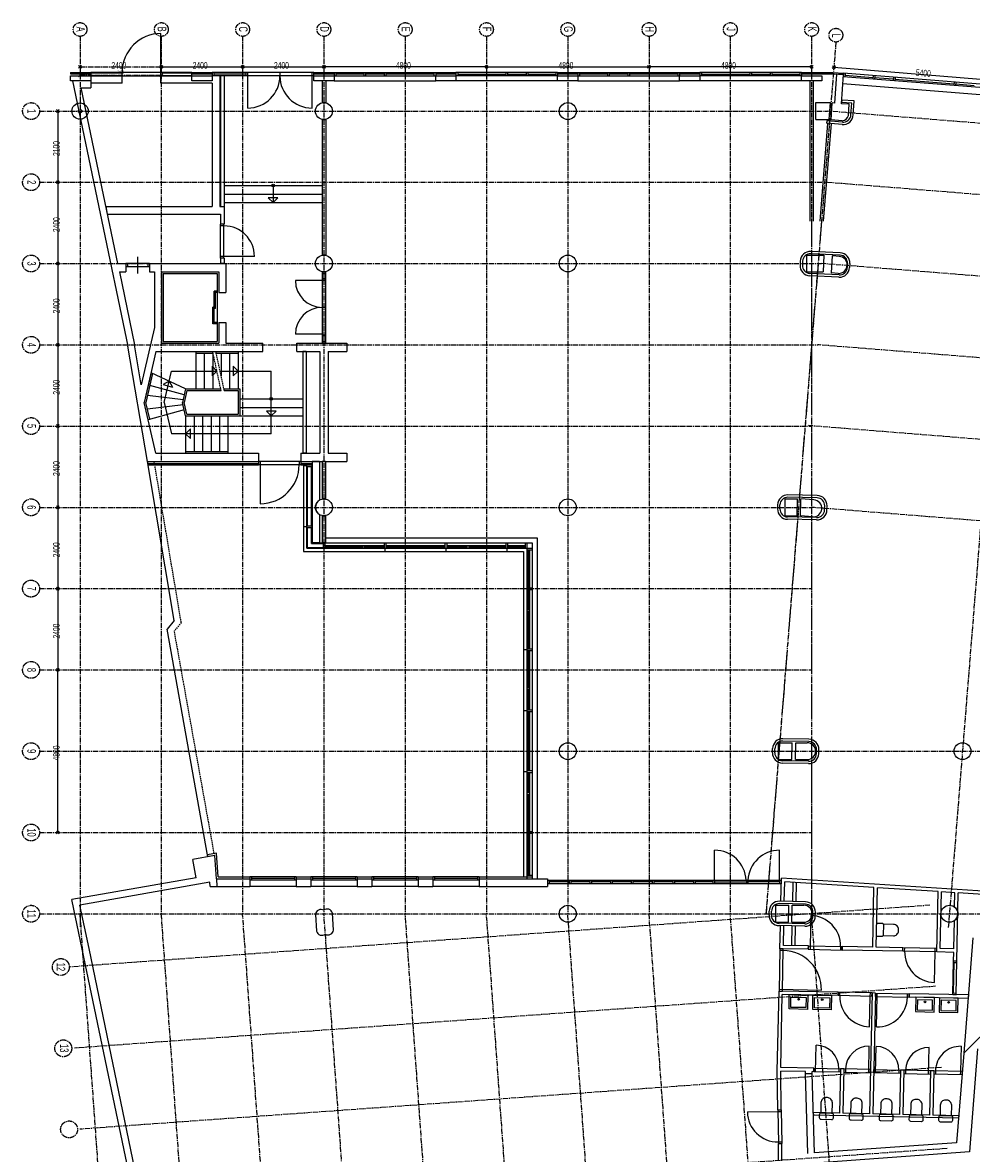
# Model space of a CAD drawing. Header units: millimetres. Extents: x -1696 to 67346, y -51443 to 2612.
# Tile 2 of 4: x -1696 to 26318, y -30776 to 2612. Entities that reach past the tile are written whole.
import ezdxf
from ezdxf.enums import TextEntityAlignment as Align

# ---------------------------------------------------------------- set-up
doc = ezdxf.new("R2010")
doc.units = ezdxf.units.MM
doc.header["$LTSCALE"] = 200
doc.header["$MEASUREMENT"] = 0
for name, pattern in [('CENTER2', [1.125, 0.75, -0.125, 0.125, -0.125]), ('VECTORWORKS_DASH_08', [6.35, 3.175, -1.058075, 0.352692, -0.705771, 0.352692, -0.705771]), ('VECTORWORKS_DASH_13', [0.308896, 0.205801, -0.103094])]:
    doc.linetypes.add(name, pattern=pattern)
doc.layers.get('0').update_dxf_attribs({"linetype": 'CONTINUOUS'})
doc.layers.get('Defpoints').update_dxf_attribs({"linetype": 'CONTINUOUS'})
doc.layers.add('bouwkundig', color=8, linetype='CONTINUOUS')
doc.layers.add('stramien', color=1, linetype='CENTER2')
doc.styles.get("Standard").update_dxf_attribs({"font": 'txt', "width": 0.6})
doc.dimstyles.new('3ING DIM', dxfattribs={"dimscale": 50, "dimtxt": 1.8, "dimasz": 1.8, "dimexe": 0.18, "dimexo": 0.0625, "dimgap": 0.9, "dimtad": 1, "dimdec": 0, "dimzin": 0, "dimdsep": 46, "dimtxsty": 'Standard', "dimblk": 'OBLIQUE', "dimcen": 0.09, "dimclrd": 1, "dimclre": 1, "dimclrt": 1, "dimadec": 1, "dimazin": 0, "dimtfac": 1, "dimtdec": 0, "dimtofl": 0, "dimtmove": 0, "dimatfit": 3, "dimfxl": 1, "dimtolj": 1, "dimtzin": 0, "dimarcsym": 0})

# ---------------------------------------------------------------- blocks, each defined once
blk = doc.blocks.new('_Oblique')
at = {"color": 0, "linetype": 'ByBlock', "lineweight": -2}
blk.add_line((-0.5, -0.5), (0.5, 0.5), dxfattribs=at)
blk = doc.blocks.new('*D4')
at = {"layer": 'Defpoints', "color": 0, "transparency": 16777216}
for p in [(0, 1057), (2400, 1057), (2400, 1057)]:
    blk.add_point(p, dxfattribs=at)
at = {"layer": 'stramien', "color": 1, "lineweight": -2, "transparency": 16777216}
for p, q in [((0, 1060), (0, 1066)), ((0, 1057), (2400, 1057)), ((2400, 1060), (2400, 1066))]:
    blk.add_line(p, q, dxfattribs=at)
at = {"layer": 'stramien', "color": 1, "lineweight": -2, "transparency": 16777216, "xscale": 90, "yscale": 90, "zscale": 90, "rotation": 180}
blk.add_blockref('_Oblique', (0, 1057), dxfattribs=at)
at = {"layer": 'stramien', "color": 1, "lineweight": -2, "transparency": 16777216, "xscale": 90, "yscale": 90, "zscale": 90}
blk.add_blockref('_Oblique', (2400, 1057), dxfattribs=at)
at = {"layer": 'stramien', "color": 1, "transparency": 16777216, "insert": (1200, 1148), "char_height": 90, "attachment_point": 5}
blk.add_mtext('\\A1;2400', dxfattribs=at)
blk = doc.blocks.new('A$C08F26B49')
at = {"layer": 'stramien'}
for p, q in [((1695.9, 53649.2), (1695.9, 27352.4)), ((4095.9, 53649.2), (4095.9, 27742.8)), ((6495.9, 53649.2), (6495.9, 27742.8)), ((8895.9, 53649.2), (8895.9, 27742.8)), ((11295.9, 53649.2), (11295.9, 27742.8)), ((13695.9, 53649.2), (13695.9, 27742.8)), ((16095.9, 53649.2), (16095.9, 27742.8)), ((18495.9, 53649.2), (18495.9, 27742.8)), ((20895.9, 53649.2), (20895.9, 27742.8)), ((24013, 53480.9), (21947.9, 27742.8)), ((23295.9, 53649.2), (23295.9, 27742.8)), ((1738.3, 52791.6), (1653.4, 52706.8)), ((1738.3, 52706.8), (1653.4, 52791.6)), ((4053.4, 52706.8), (4138.3, 52791.6)), ((4053.4, 52791.6), (4138.3, 52706.8)), ((4138.3, 52791.6), (4053.4, 52706.8)), ((4138.3, 52706.8), (4053.4, 52791.6)), ((6453.4, 52706.8), (6538.3, 52791.6)), ((6453.4, 52791.6), (6538.3, 52706.8)), ((6538.3, 52791.6), (6453.4, 52706.8)), ((6538.3, 52706.8), (6453.4, 52791.6)), ((8853.4, 52706.8), (8938.3, 52791.6)), ((8853.4, 52791.6), (8938.3, 52706.8)), ((8938.3, 52791.6), (8853.4, 52706.8)), ((8938.3, 52706.8), (8853.4, 52791.6)), ((13653.4, 52706.8), (13738.3, 52791.6)), ((13653.4, 52791.6), (13738.3, 52706.8)), ((13738.3, 52791.6), (13653.4, 52706.8)), ((13738.3, 52706.8), (13653.4, 52791.6)), ((18453.4, 52706.8), (18538.3, 52791.6)), ((18453.4, 52791.6), (18538.3, 52706.8)), ((18538.3, 52791.6), (18453.4, 52706.8)), ((18538.3, 52706.8), (18453.4, 52791.6)), ((23253.4, 52706.8), (23338.3, 52791.6)), ((23253.4, 52791.6), (23338.3, 52706.8)), ((23999.1, 52773.6), (23907.2, 52696.5)), ((23991.7, 52689.1), (23914.6, 52781)), ((29395.7, 53049), (27330.6, 27311)), ((1695.9, 52749.2), (4095.9, 52749.2)), ((498.3, 51442.8), (23764.5, 51442.8)), ((1080.7, 51400.4), (995.9, 51485.3)), ((995.9, 51400.4), (1080.7, 51485.3)), ((68712.3, 47836.4), (23764.5, 51442.8)), ((498.3, 49342.8), (23680.4, 49342.8)), ((995.9, 49385.3), (1080.7, 49300.4)), ((1080.7, 49385.3), (995.9, 49300.4)), ((1080.7, 49300.4), (995.9, 49385.3)), ((995.9, 49300.4), (1080.7, 49385.3)), ((68544.4, 45743.1), (23680.4, 49342.8)), ((498.3, 46942.8), (23584.3, 46942.8)), ((995.9, 46985.3), (1080.7, 46900.4)), ((1080.7, 46985.3), (995.9, 46900.4)), ((1080.7, 46900.4), (995.9, 46985.3)), ((995.9, 46900.4), (1080.7, 46985.3)), ((68352.4, 43350.8), (23584.2, 46942.8)), ((498.3, 44542.8), (23476.7, 44542.8)), ((995.9, 44585.3), (1080.7, 44500.4)), ((1080.7, 44585.3), (995.9, 44500.4)), ((1080.7, 44500.4), (995.9, 44585.3)), ((995.9, 44500.4), (1080.7, 44585.3)), ((68160.4, 40957.6), (23476.7, 44542.8)), ((498.3, 42142.8), (23295.9, 42142.8)), ((995.9, 42185.3), (1080.7, 42100.4)), ((1080.7, 42185.3), (995.9, 42100.4)), ((1080.7, 42100.4), (995.9, 42185.3)), ((995.9, 42100.4), (1080.7, 42185.3)), ((67968.4, 38564.4), (23200.2, 42156.4)), ((498.3, 39742.8), (23295.9, 39742.8)), ((995.9, 39785.3), (1080.7, 39700.4)), ((1080.7, 39785.3), (995.9, 39700.4)), ((1080.7, 39700.4), (995.9, 39785.3)), ((995.9, 39700.4), (1080.7, 39785.3)), ((67776.6, 36173.9), (23295.9, 39742.8)), ((498.3, 37342.8), (23295.9, 37342.8)), ((995.9, 37385.3), (1080.7, 37300.4)), ((1080.7, 37385.3), (995.9, 37300.4)), ((1080.7, 37300.4), (995.9, 37385.3)), ((995.9, 37300.4), (1080.7, 37385.3)), ((498.3, 34942.8), (23295.9, 34942.8)), ((995.9, 34985.3), (1080.7, 34900.4)), ((1080.7, 34985.3), (995.9, 34900.4)), ((1080.7, 34900.4), (995.9, 34985.3)), ((995.9, 34900.4), (1080.7, 34985.3)), ((498.3, 32542.8), (68765.7, 32542.8)), ((498.3, 30142.8), (23295.9, 30142.8)), ((995.9, 30185.3), (1080.7, 30100.4)), ((1080.7, 30185.3), (995.9, 30100.4)), ((498.3, 27742.8), (68380.5, 27742.8)), ((26786.9, 27993.4), (1377.8, 26170)), ((3657.9, 401.2), (1695.9, 27742.8)), ((6006.9, 1111.1), (4095.9, 27742.8)), ((8356, 1821.1), (6495.9, 27742.8)), ((10705, 2531.1), (8895.9, 27742.8)), ((13054.1, 3241), (11295.9, 27742.8)), ((15403.2, 3951), (13695.9, 27742.8)), ((17752.2, 4660.9), (16095.9, 27742.8)), ((20101.3, 5370.9), (18495.9, 27742.8)), ((22462, 5917.7), (20895.9, 27742.8)), ((24792.2, 6890.4), (23295.9, 27742.8)), ((26958.7, 25599.5), (1535.3, 23775.1)), ((27130.4, 23205.7), (1692.8, 21380.3)), ((27302.2, 20811.8), (1850.3, 18985.4))]:
    blk.add_line(p, q, dxfattribs=at)
at = {"layer": 'stramien', "linetype": 'Continuous'}
for p, q in [((4095.9, 52749.2), (6495.9, 52749.2)), ((6495.9, 52749.2), (8895.9, 52749.2)), ((13695.9, 52749.2), (8895.9, 52749.2)), ((13695.9, 52749.2), (18495.9, 52749.2)), ((23295.9, 52749.2), (18495.9, 52749.2)), ((23953.2, 52735.1), (29335.9, 52303.2)), ((1038.3, 51442.8), (1038.3, 49342.8)), ((1038.3, 49342.8), (1038.3, 46942.8)), ((1038.3, 46942.8), (1038.3, 44542.8)), ((1038.3, 44542.8), (1038.3, 42142.8)), ((1038.3, 42142.8), (1038.3, 39742.8)), ((1038.3, 39742.8), (1038.3, 37342.8)), ((1038.3, 37342.8), (1038.3, 34942.8)), ((1038.3, 30142.9), (1038.3, 34942.8))]:
    blk.add_line(p, q, dxfattribs=at)
at = {"layer": 'stramien'}
for centre, radius in [((1695.9, 53852.2), 203), ((4095.9, 53852.2), 203), ((6495.9, 53852.2), 203), ((8895.9, 53852.2), 203), ((11295.9, 53852.2), 203), ((13695.9, 53852.2), 203), ((16095.9, 53852.2), 203), ((18495.9, 53852.2), 203), ((20895.9, 53852.2), 203), ((23295.9, 53852.2), 203), ((24013, 53684), 203), ((249.1, 51442.8), 249.1), ((1695.9, 51442.8), 50), ((249.1, 49342.8), 249.1), ((249.1, 46942.8), 249.1), ((249.1, 44542.8), 249.1), ((249.1, 42142.8), 249.1), ((249.1, 39742.8), 249.1), ((249.1, 37342.8), 249.1), ((249.1, 34942.8), 249.1), ((249.1, 32542.8), 249.1), ((249.1, 30142.1), 249.1), ((249.1, 27742.8), 249.1), ((1128.6, 26170), 249.1), ((1200.4, 23769), 249.1), ((1372.2, 21375.2), 249.1)]:
    blk.add_circle(centre, radius, dxfattribs=at)
at = {"layer": 'stramien', "width": 0.6}
for s, p in [('A', (1588.6, 53862.1)), ('B', (3988.6, 53862.1)), ('C', (6388.6, 53862.1)), ('D', (8788.6, 53862.1)), ('E', (11188.6, 53862.1)), ('F', (13588.6, 53862.1)), ('G', (15988.6, 53862.1)), ('H', (18388.6, 53862.1)), ('J', (20788.6, 53862.1)), ('K', (23193.9, 53863.5)), ('L', (23901.8, 53670.2)), ('1', (138.5, 51442.1)), ('2', (138.5, 49342.1)), ('3', (138.5, 46942.1)), ('4', (138.5, 44542.1)), ('5', (138.5, 42142.1)), ('6', (138.5, 39742.1)), ('7', (138.5, 37342.1)), ('8', (138.5, 34942.1)), ('9', (138.5, 32542.1)), ('10', (138.5, 30142.1)), ('11', (138.5, 27742.1)), ('12', (1003.1, 26172.4)), ('13', (1103.2, 23773.3))]:
    blk.add_text(s, height=254, rotation=270, dxfattribs=at).set_placement(p, align=Align.CENTER)
for s, p in [('2400', (2621.8, 52891.2)), ('2400', (5021.8, 52891.2)), ('2400', (7421.8, 52891.2)), ('4800', (11021.8, 52891.2)), ('4800', (15821.8, 52891.2)), ('4800', (20621.8, 52891.2))]:
    blk.add_text(s, height=197.56, dxfattribs=at).set_placement(p, align=Align.TOP_LEFT)
for s, rotation, p in [('5400', 355.41273, (26382.7, 52682.6)), ('2100', 90, (896.3, 50118.7)), ('2400', 90, (896.3, 47868.7)), ('2400', 90, (896.3, 45468.7)), ('2400', 90, (896.3, 43068.7)), ('2400', 90, (896.3, 40668.7)), ('2400', 90, (896.3, 38268.7)), ('2400', 90, (896.3, 35868.7)), ('4800', 90, (896.3, 32268.7))]:
    blk.add_text(s, height=197.56, rotation=rotation, dxfattribs=at).set_placement(p, align=Align.TOP_LEFT)
at = {"layer": 'stramien'}
dim = blk.add_linear_dim(base=(4095.9, 52499.8), p1=(1695.9, 52499.8), p2=(4095.9, 52499.8), dimstyle='3ING DIM', dxfattribs=at)
dim.commit()
dim.dimension.update_dxf_attribs({"geometry": '*D4', "text_midpoint": (2895.9, 52590.8), "insert": (1695.9, 51442.8)})

msp = doc.modelspace()

# ---------------------------------------------------------------- linework, layer by layer
msp.add_circle((0, 0), 240)
at = {"layer": 'bouwkundig', "linetype": 'Continuous'}
for p, q in [((2390, 1040), (2390, 2290)), ((-285, 1140), (315, 1140)), ((-285, 1140), (-285, 1100)), ((-285, 1100), (315, 1100)), ((-285, 1040), (315, 1040)), ((-285, 890), (-285, 1040)), ((3300, 1140), (315, 1140)), ((315, 1140), (315, 1040)), ((315, 1140), (315, 1100)), ((1240, 1120), (315, 1120)), ((315, 1040), (3300, 1040)), ((315, 1040), (315, 890)), ((1240, 1040), (315, 1040)), ((315, 1040), (315, 820)), ((1240, 1040), (1240, 1140)), ((1240, 820), (1240, 1040)), ((3300, 1120), (2390, 1120)), ((3300, 1040), (2390, 1040)), ((2390, 820), (2390, 1040)), ((3300, 1040), (3300, 1140)), ((3300, 1140), (3900, 1140)), ((3300, 1140), (3300, 1100)), ((3300, 1100), (3900, 1100)), ((3300, 1040), (3900, 1040)), ((3300, 890), (3300, 1040)), ((3300, 890), (3300, 1040)), ((6900, 1140), (3900, 1140)), ((3900, 1140), (3900, 1040)), ((3900, 1140), (3900, 1100)), ((6900, 1040), (3900, 1040)), ((3900, 1040), (3900, 890)), ((3905, 1040), (3905, 890)), ((4125, 1040), (3905, 1040)), ((3950, 1140), (3950, 1040)), ((4900, 1090), (3950, 1090)), ((4125, 1040), (4125, -2820)), ((4145, 1040), (4145, -2820)), ((4255, 1040), (4145, 1040)), ((4255, 1040), (4255, -3340)), ((4900, 1040), (4900, 1140)), ((4950, 90), (4950, 1140)), ((5900, 1140), (5900, 1040)), ((6850, 90), (6850, 1140)), ((6900, 1040), (6900, 1140)), ((6900, 1140), (7500, 1140)), ((6900, 1140), (6900, 1100)), ((6900, 1100), (7500, 1100)), ((6900, 1040), (7500, 1040)), ((6900, 890), (6900, 1040)), ((7500, 1140), (7500, 1040)), ((7500, 1140), (10500, 1140)), ((7500, 1140), (7500, 1100)), ((7500, 1040), (10500, 1040)), ((7500, 1040), (7500, 890)), ((7550, 1140), (7550, 1040)), ((8375, 1090), (7550, 1090)), ((8375, 1140), (8375, 1040)), ((8425, 1140), (8425, 1040)), ((8975, 1090), (8425, 1090)), ((8975, 1140), (8975, 1040)), ((9025, 1140), (9025, 1040)), ((10450, 1090), (9025, 1090)), ((10450, 1140), (10450, 1040)), ((10500, 1140), (10500, 1040)), ((10500, 1140), (11100, 1140)), ((10500, 1140), (10500, 1100)), ((10500, 1100), (11100, 1100)), ((10500, 1040), (11100, 1040)), ((10500, 890), (10500, 1040)), ((11100, 1140), (11100, 1040)), ((14100, 1140), (11100, 1140)), ((11100, 1140), (11100, 1100)), ((14100, 1040), (11100, 1040)), ((11100, 1040), (11100, 890)), ((11150, 1140), (11150, 1040)), ((11150, 1090), (12575, 1090)), ((12575, 1140), (12575, 1040)), ((12625, 1140), (12625, 1040)), ((12625, 1090), (13175, 1090)), ((13175, 1140), (13175, 1040)), ((13225, 1140), (13225, 1040)), ((13225, 1090), (14050, 1090)), ((14050, 1140), (14050, 1040)), ((14100, 1140), (14100, 1040)), ((14100, 1140), (14700, 1140)), ((14100, 1140), (14100, 1100)), ((14100, 1100), (14700, 1100)), ((14100, 1040), (14700, 1040)), ((14100, 890), (14100, 1040)), ((14700, 1140), (14700, 1040)), ((14700, 1140), (17700, 1140)), ((14700, 1140), (14700, 1100)), ((14700, 1040), (17700, 1040)), ((14700, 1040), (14700, 890)), ((14750, 1140), (14750, 1040)), ((15575, 1090), (14750, 1090)), ((15575, 1140), (15575, 1040)), ((15625, 1140), (15625, 1040)), ((16175, 1090), (15625, 1090)), ((16175, 1140), (16175, 1040)), ((16225, 1140), (16225, 1040)), ((17650, 1090), (16225, 1090)), ((17650, 1140), (17650, 1040)), ((17700, 1140), (17700, 1040)), ((17700, 1140), (18300, 1140)), ((17700, 1140), (17700, 1100)), ((17700, 1100), (18300, 1100)), ((17700, 1040), (18300, 1040)), ((17700, 890), (17700, 1040)), ((18300, 1140), (18300, 1040)), ((21300, 1140), (18300, 1140)), ((18300, 1140), (18300, 1100)), ((21300, 1040), (18300, 1040)), ((18300, 1040), (18300, 890)), ((18350, 1140), (18350, 1040)), ((18350, 1090), (19775, 1090)), ((19775, 1140), (19775, 1040)), ((19825, 1140), (19825, 1040)), ((19825, 1090), (20375, 1090)), ((20375, 1140), (20375, 1040)), ((20425, 1140), (20425, 1040)), ((20425, 1090), (21250, 1090)), ((21250, 1140), (21250, 1040)), ((21300, 1140), (21300, 1040)), ((21300, 1140), (21300, 1100)), ((21300, 1140), (22239, 1140)), ((21300, 1100), (22238, 1100)), ((21300, 1040), (21900, 1040)), ((21300, 890), (21300, 1040)), ((21900, 1040), (21900, 890)), ((22238, 1100), (22541, 1076)), ((22239, 1140), (22544, 1116)), ((22283, 235), (22341, 1089)), ((22541, 1076), (22341, 1089)), ((22482, 219), (22541, 1076)), ((22544, 1116), (22536, 1016)), ((27321, 632), (22536, 1016)), ((22544, 1116), (22541, 1076)), ((27329, 732), (22544, 1116)), ((22594, 1112), (22586, 1012)), ((22590, 1062), (23412, 996)), ((23416, 1046), (23408, 946)), ((23466, 1042), (23458, 942)), ((315, 890), (-285, 890)), ((-220, 890), (1413, -6937)), ((26, 690), (1109, -4500)), ((26, 690), (315, 690)), ((315, 890), (315, 690)), ((1240, 820), (315, 820)), ((3905, 820), (2390, 820)), ((3900, 890), (3300, 890)), ((3905, 890), (3300, 890)), ((3905, 820), (3905, -2820)), ((7500, 890), (6900, 890)), ((7255, 890), (7145, 890)), ((7145, 890), (7145, 244)), ((7255, 890), (7255, 244)), ((7500, 890), (10500, 890)), ((11100, 890), (10500, 890)), ((14100, 890), (11100, 890)), ((14700, 890), (14100, 890)), ((14700, 890), (17700, 890)), ((18300, 890), (17700, 890)), ((21300, 890), (18300, 890)), ((21900, 890), (21300, 890)), ((21550, 890), (21550, -3250)), ((21650, 890), (21550, 890)), ((21650, 890), (21650, -3250)), ((27304, 423), (22519, 807)), ((23462, 992), (24010, 948)), ((24014, 998), (24006, 898)), ((24064, 994), (24056, 894)), ((24060, 944), (25805, 804)), ((25809, 854), (25801, 754)), ((25858, 850), (25850, 750)), ((25854, 800), (26403, 756)), ((21721, 250), (22158, 250)), ((21721, -250), (21721, 250)), ((22123, -250), (22158, 250)), ((22174, -258), (22208, 241)), ((22283, 235), (22208, 241)), ((22712, 201), (22482, 219)), ((22490, 327), (22485, 258)), ((22784, 234), (22485, 258)), ((22859, 298), (22490, 327)), ((22689, -127), (22712, 201)), ((22760, -116), (22784, 234)), ((22830, -121), (22859, 298)), ((7145, -244), (7145, -4256)), ((7255, -244), (7255, -4256)), ((21721, -250), (22123, -250)), ((22045, -289), (22040, -359)), ((22515, -327), (22045, -289)), ((22506, -284), (22174, -258)), ((22074, -362), (21843, -3250)), ((22174, -370), (21943, -3250)), ((22510, -397), (22040, -359)), ((4255, -2200), (7145, -2200)), ((4255, -2200), (4255, -2700)), ((5700, -2200), (5700, -2700)), ((7145, -2200), (7145, -2700)), ((4255, -2450), (7145, -2450)), ((5842, -2558), (5558, -2558)), ((5700, -2700), (5558, -2558)), ((5700, -2700), (5842, -2558)), ((759, -2820), (3905, -2820)), ((759, -2820), (804, -3040)), ((4125, -2820), (4255, -2820)), ((4255, -2700), (7145, -2700)), ((804, -3040), (4145, -3040)), ((4145, -3040), (4145, -3340)), ((4255, -3340), (4145, -3340)), ((4250, -3340), (4150, -3340)), ((4150, -4340), (4150, -3340)), ((4250, -3390), (4150, -3390)), ((4250, -4340), (4250, -3340)), ((1700, -4300), (1700, -4800)), ((4145, -4340), (4145, -4500)), ((4255, -4340), (4145, -4340)), ((4250, -4290), (4150, -4290)), ((4250, -4340), (4150, -4340)), ((5150, -4290), (4250, -4290)), ((4255, -4340), (4255, -4500)), ((21450, -4250), (21965, -4250)), ((21450, -4250), (21450, -4750)), ((22440, -4256), (21576, -4213)), ((22444, -4186), (21580, -4143)), ((21965, -4250), (21940, -4750)), ((22204, -4275), (22179, -4774)), ((22429, -4293), (22204, -4275)), ((1109, -4500), (1350, -4500)), ((2050, -4500), (1350, -4500)), ((1350, -4500), (1350, -4600)), ((1350, -4500), (1350, -4750)), ((2050, -4600), (1350, -4600)), ((1400, -4500), (1400, -4600)), ((2000, -4500), (2000, -4600)), ((2050, -4500), (4300, -4500)), ((2050, -4500), (2050, -4600)), ((2050, -4500), (2050, -4750)), ((4255, -4500), (4145, -4500)), ((4300, -4500), (4300, -5360)), ((21265, -4428), (21259, -4548)), ((21335, -4431), (21329, -4551)), ((22659, -4498), (22653, -4617)), ((22728, -4501), (22722, -4621)), ((1161, -4750), (1610, -6900)), ((1161, -4750), (1350, -4750)), ((2050, -4750), (2200, -4750)), ((2200, -4750), (2200, -6394)), ((2400, -4750), (4100, -4750)), ((2400, -4750), (2400, -6850)), ((2450, -4800), (4050, -4800)), ((2450, -4800), (2450, -6800)), ((4050, -4800), (4050, -6800)), ((4100, -4750), (4100, -5360)), ((7250, -5007), (6360, -5007)), ((7150, -4745), (7150, -6850)), ((7150, -4750), (7250, -4750)), ((7150, -4800), (7250, -4800)), ((7250, -4957), (7150, -4957)), ((7200, -4800), (7200, -4957)), ((7250, -4745), (7250, -6850)), ((21450, -4750), (21940, -4750)), ((22408, -4906), (21544, -4862)), ((22411, -4836), (21547, -4792)), ((22389, -4791), (22179, -4774)), ((3960, -6280), (3960, -5320)), ((4050, -5320), (3960, -5320)), ((4000, -5830), (4000, -5320)), ((4050, -5360), (4050, -5320)), ((4050, -5360), (4000, -5360)), ((4100, -5360), (4300, -5360)), ((3920, -6280), (3920, -5790)), ((3960, -5790), (3920, -5790)), ((4000, -5830), (3960, -5830)), ((7250, -5797), (7150, -5797)), ((4050, -6280), (3920, -6280)), ((4050, -6240), (3960, -6240)), ((4050, -6280), (4050, -6240)), ((4100, -6240), (4100, -6850)), ((4100, -6240), (4300, -6240)), ((4300, -6240), (4300, -6850)), ((2200, -6394), (1809, -8086)), ((7250, -6587), (6360, -6587)), ((7250, -6637), (7150, -6637)), ((7200, -6637), (7200, -6800)), ((1987, -10350), (1413, -6937)), ((1809, -8086), (1610, -6900)), ((2400, -6850), (4100, -6850)), ((2450, -6800), (4050, -6800)), ((4300, -6850), (5400, -6850)), ((5400, -7100), (5400, -6850)), ((6400, -6850), (7875, -6850)), ((6400, -7100), (6400, -6850)), ((7150, -6800), (7250, -6800)), ((7150, -6850), (7250, -6850)), ((7875, -6850), (7875, -7100)), ((2242, -7100), (1896, -8600)), ((2242, -7100), (5400, -7100)), ((3417, -7100), (3417, -8200)), ((3417, -7100), (3917, -7100)), ((3417, -7150), (3928, -7150)), ((3667, -7150), (3667, -8200)), ((3917, -7150), (3917, -8200)), ((4010, -7100), (4667, -7100)), ((4021, -7150), (4667, -7150)), ((4167, -7150), (4167, -7821)), ((4417, -7150), (4417, -8200)), ((4667, -7100), (4667, -8200)), ((6400, -7100), (7075, -7100)), ((6575, -7100), (6575, -10100)), ((6675, -7100), (6575, -7100)), ((6675, -7100), (6675, -10100)), ((7075, -7100), (7075, -10100)), ((7325, -7100), (7325, -10100)), ((7325, -7100), (7875, -7100)), ((2486, -8600), (2700, -7675)), ((2700, -7675), (4042, -7675)), ((4042, -7675), (3900, -7533)), ((3900, -7533), (3900, -7817)), ((4042, -7675), (3900, -7817)), ((4135, -7675), (5646, -7675)), ((4525, -7533), (4525, -7817)), ((4667, -7675), (4525, -7533)), ((4667, -7675), (4525, -7817)), ((5646, -9525), (5646, -7675)), ((2097, -7729), (1896, -8600)), ((2143, -7750), (1947, -8600)), ((3117, -8200), (2097, -7729)), ((2630, -7975), (2456, -8075)), ((2630, -7975), (2730, -8149)), ((3077, -8375), (2063, -8100)), ((2456, -8075), (2730, -8149)), ((3117, -8200), (3025, -8600)), ((3157, -8250), (3076, -8600)), ((3117, -8200), (4156, -8200)), ((3157, -8250), (4167, -8250)), ((4249, -8200), (4717, -8200)), ((4260, -8250), (4667, -8250)), ((4667, -8250), (4667, -8950)), ((4717, -8200), (4717, -9000)), ((2014, -9113), (1896, -8600)), ((2242, -10100), (1896, -8600)), ((2063, -9100), (1947, -8600)), ((3042, -8525), (1993, -8400)), ((3042, -8675), (1993, -8800)), ((2486, -8600), (2700, -9525)), ((3117, -9000), (3025, -8600)), ((3157, -8950), (3076, -8600)), ((4717, -8500), (6575, -8500)), ((6575, -8500), (6575, -9000)), ((3077, -8825), (2014, -9113)), ((3117, -9000), (3117, -10100)), ((3117, -9000), (4717, -9000)), ((3157, -8950), (4667, -8950)), ((3367, -9000), (3367, -10050)), ((3617, -9000), (3617, -10050)), ((3867, -9000), (3867, -10050)), ((4117, -9000), (4117, -10050)), ((4367, -9000), (4367, -10100)), ((4717, -8750), (6575, -8750)), ((4717, -9000), (6575, -9000)), ((5646, -9000), (5504, -8858)), ((5788, -8858), (5504, -8858)), ((5646, -9000), (5788, -8858)), ((5646, -9525), (2700, -9525)), ((3117, -9525), (3259, -9383)), ((3117, -9525), (3259, -9667)), ((3259, -9667), (3259, -9383)), ((1987, -10350), (5270, -10350)), ((2776, -15044), (1987, -10350)), ((2242, -10100), (5270, -10100)), ((3117, -10050), (4367, -10050)), ((3117, -10100), (4367, -10100)), ((5270, -10100), (5270, -10350)), ((6520, -10344), (5270, -10344)), ((5270, -10344), (5270, -10444)), ((5320, -10344), (5320, -11594)), ((6470, -10344), (6470, -10444)), ((6520, -10100), (7075, -10100)), ((6520, -10100), (6520, -10350)), ((6520, -10344), (6520, -10444)), ((6520, -10350), (7875, -10350)), ((6675, -10100), (6575, -10100)), ((6850, -10350), (6850, -12750)), ((7070, -10350), (6850, -10350)), ((7070, -10350), (7070, -11486)), ((7150, -10350), (7150, -11455)), ((7250, -10350), (7150, -10350)), ((7250, -10350), (7250, -11455)), ((7325, -10100), (7875, -10100)), ((7875, -10100), (7875, -10350)), ((1996, -10404), (5270, -10404)), ((1996, -10404), (2003, -10444)), ((2003, -10444), (5270, -10444)), ((5270, -10404), (5270, -10444)), ((6520, -10444), (5270, -10444)), ((6520, -10404), (6850, -10404)), ((6520, -10404), (6520, -10444)), ((6520, -10444), (6850, -10444)), ((6595, -10469), (6595, -13005)), ((6595, -10469), (6695, -10469)), ((6695, -12905), (6695, -10444)), ((6695, -10444), (6850, -10444)), ((6695, -10494), (6850, -10494)), ((6715, -12244), (6715, -10494)), ((6830, -12244), (6830, -10494)), ((6850, -10404), (6850, -10444)), ((6850, -12750), (6850, -10444)), ((21762, -11350), (20903, -11333)), ((20596, -11626), (20594, -11746)), ((20664, -11748), (20666, -11628)), ((20810, -11450), (21180, -11450)), ((20810, -11450), (20810, -11950)), ((21761, -11420), (20901, -11403)), ((21170, -11950), (21180, -11450)), ((21270, -11951), (21280, -11450)), ((21670, -11481), (21280, -11450)), ((21984, -11775), (21986, -11655)), ((22054, -11777), (22056, -11657)), ((7070, -11914), (7070, -12750)), ((7150, -11945), (7150, -12750)), ((7250, -11945), (7250, -12750)), ((20810, -11950), (21170, -11950)), ((21749, -12000), (20889, -11982)), ((21630, -11980), (21270, -11951)), ((22054, -11777), (22054, -11777)), ((6595, -12269), (6695, -12269)), ((6695, -12244), (6850, -12244)), ((6695, -12294), (6850, -12294)), ((6715, -12885), (6715, -12294)), ((6830, -12770), (6830, -12294)), ((21747, -12070), (20888, -12052)), ((21747, -12070), (21747, -12070)), ((7250, -12600), (13500, -12600)), ((13500, -12600), (13500, -22673)), ((6595, -13005), (13095, -13005)), ((6695, -12905), (13350, -12905)), ((6715, -12885), (7175, -12885)), ((6830, -12770), (7175, -12770)), ((6850, -12750), (13350, -12750)), ((7070, -12750), (6850, -12750)), ((7250, -12750), (7150, -12750)), ((7175, -12750), (7175, -12905)), ((7200, -12905), (7200, -13005)), ((7225, -12750), (7225, -12905)), ((7225, -12825), (8975, -12825)), ((7225, -12865), (8325, -12865)), ((8325, -12825), (8325, -12905)), ((8375, -12825), (8375, -12905)), ((8375, -12865), (8975, -12865)), ((8975, -12750), (8975, -12905)), ((9000, -12905), (9000, -13005)), ((9025, -12750), (9025, -12905)), ((9025, -12825), (10775, -12825)), ((9025, -12865), (10775, -12865)), ((10775, -12750), (10775, -12905)), ((10800, -12905), (10800, -13005)), ((10825, -12750), (10825, -12905)), ((10825, -12825), (12575, -12825)), ((10825, -12865), (11425, -12865)), ((11425, -12825), (11425, -12905)), ((11475, -12825), (11475, -12905)), ((11475, -12865), (12575, -12865)), ((12575, -12750), (12575, -12905)), ((12600, -12905), (12600, -13005)), ((12625, -12750), (12625, -12905)), ((12625, -12825), (13145, -12825)), ((12625, -12865), (13145, -12865)), ((13095, -13005), (13095, -22613)), ((13145, -12750), (13145, -12905)), ((13195, -12750), (13195, -22673)), ((13195, -12955), (13350, -12955)), ((13235, -12955), (13235, -14075)), ((13275, -12955), (13275, -14075)), ((13350, -12750), (13350, -22673)), ((13095, -14100), (13195, -14100)), ((13195, -14075), (13350, -14075)), ((13195, -14125), (13350, -14125)), ((13235, -14125), (13235, -14725)), ((13275, -14125), (13275, -15875)), ((13195, -14725), (13275, -14725)), ((13195, -14775), (13275, -14775)), ((13235, -14775), (13235, -15875)), ((2776, -15044), (2571, -15295)), ((3775, -22018), (2571, -15295)), ((13095, -15900), (13195, -15900)), ((13195, -15875), (13350, -15875)), ((13195, -15925), (13350, -15925)), ((13235, -15925), (13235, -17025)), ((13275, -15925), (13275, -17675)), ((13195, -17025), (13275, -17025)), ((13195, -17075), (13275, -17075)), ((13235, -17075), (13235, -17675)), ((13195, -17675), (13350, -17675)), ((13095, -17700), (13195, -17700)), ((13195, -17725), (13350, -17725)), ((13235, -17725), (13235, -19475)), ((13275, -17725), (13275, -19475)), ((20610, -18650), (21030, -18650)), ((20610, -18650), (20610, -19150)), ((21521, -18618), (20751, -18602)), ((21522, -18548), (20753, -18532)), ((21020, -19150), (21030, -18650)), ((21120, -19150), (21130, -18650)), ((21130, -18650), (21470, -18650)), ((20444, -18946), (20446, -18826)), ((20514, -18947), (20516, -18827)), ((21744, -18973), (21746, -18853)), ((21814, -18974), (21816, -18854)), ((20610, -19150), (21020, -19150)), ((21507, -19268), (20738, -19252)), ((21509, -19198), (20739, -19182)), ((21120, -19150), (21470, -19150)), ((13095, -19500), (13195, -19500)), ((13195, -19475), (13350, -19475)), ((13195, -19525), (13350, -19525)), ((13235, -19525), (13235, -20125)), ((13275, -19525), (13275, -21275)), ((13195, -20125), (13275, -20125)), ((13195, -20175), (13275, -20175)), ((13235, -20175), (13235, -21275)), ((13095, -21300), (13195, -21300)), ((13195, -21275), (13350, -21275)), ((13195, -21325), (13350, -21325)), ((13235, -21325), (13235, -22563)), ((13275, -21325), (13275, -22563)), ((3972, -21983), (3332, -22096)), ((4030, -21912), (3765, -21959)), ((3765, -21959), (3775, -22018)), ((3975, -21982), (3775, -22018)), ((3977, -22007), (3972, -21983)), ((4024, -22673), (3975, -21982)), ((4080, -22613), (4030, -21912)), ((18737, -22710), (18737, -21825)), ((20654, -22710), (20654, -21825)), ((3429, -22637), (3332, -22096)), ((3429, -22637), (-241, -23284)), ((4024, -22673), (5015, -22673)), ((4024, -22673), (5015, -22673)), ((4024, -22673), (4040, -22893)), ((4080, -22613), (5015, -22613)), ((5015, -22613), (5015, -22713)), ((6385, -22613), (5015, -22613)), ((5015, -22613), (5015, -22673)), ((5015, -22673), (5015, -22893)), ((5065, -22613), (5065, -22713)), ((6335, -22663), (5065, -22663)), ((6335, -22613), (6335, -22713)), ((6385, -22613), (6815, -22613)), ((6385, -22613), (6385, -22713)), ((6385, -22613), (6385, -22673)), ((6385, -22673), (6815, -22673)), ((6385, -22673), (6815, -22673)), ((6385, -22673), (6385, -22893)), ((8185, -22613), (6815, -22613)), ((6815, -22613), (6815, -22713)), ((6815, -22613), (6815, -22673)), ((6815, -22673), (6815, -22893)), ((6865, -22613), (6865, -22713)), ((8135, -22663), (6865, -22663)), ((8135, -22613), (8135, -22713)), ((8185, -22613), (8185, -22713)), ((8185, -22613), (8615, -22613)), ((8185, -22613), (8185, -22673)), ((8185, -22673), (8615, -22673)), ((8185, -22673), (8615, -22673)), ((8185, -22673), (8185, -22893)), ((9985, -22613), (8615, -22613)), ((8615, -22613), (8615, -22713)), ((8615, -22613), (8615, -22673)), ((8615, -22673), (8615, -22893)), ((8665, -22613), (8665, -22713)), ((9935, -22663), (8665, -22663)), ((9935, -22613), (9935, -22713)), ((9985, -22613), (9985, -22713)), ((9985, -22613), (10415, -22613)), ((9985, -22613), (9985, -22673)), ((9985, -22673), (10415, -22673)), ((9985, -22673), (10415, -22673)), ((9985, -22673), (9985, -22893)), ((11785, -22613), (10415, -22613)), ((10415, -22613), (10415, -22713)), ((10415, -22613), (10415, -22673)), ((10415, -22673), (10415, -22893)), ((10465, -22613), (10465, -22713)), ((11735, -22663), (10465, -22663)), ((11735, -22613), (11735, -22713)), ((11785, -22613), (11785, -22713)), ((11785, -22613), (13195, -22613)), ((11785, -22613), (11785, -22673)), ((11785, -22673), (13800, -22673)), ((11785, -22673), (13195, -22673)), ((11785, -22673), (11785, -22893)), ((13195, -22563), (13350, -22563)), ((13195, -22613), (13350, -22613)), ((13195, -22613), (13195, -22673)), ((13800, -22673), (13800, -22893)), ((20693, -23333), (20707, -22650)), ((26816, -23042), (20707, -22650)), ((3831, -22769), (-3, -23446)), ((3840, -22893), (3831, -22769)), ((3840, -22893), (5015, -22893)), ((6385, -22713), (5015, -22713)), ((6385, -22893), (5015, -22893)), ((6385, -22893), (6815, -22893)), ((8185, -22713), (6815, -22713)), ((8185, -22893), (6815, -22893)), ((8185, -22893), (8615, -22893)), ((9985, -22713), (8615, -22713)), ((9985, -22893), (8615, -22893)), ((9985, -22893), (10415, -22893)), ((11785, -22713), (10415, -22713)), ((11785, -22893), (10415, -22893)), ((11785, -22893), (13804, -22893)), ((13800, -22710), (20706, -22710)), ((13800, -22710), (13800, -22810)), ((13800, -22810), (20704, -22810)), ((13850, -22710), (13850, -22810)), ((14438, -22760), (13850, -22760)), ((14438, -22710), (14438, -22810)), ((14488, -22710), (14488, -22810)), ((15050, -22760), (14488, -22760)), ((15050, -22710), (15050, -22810)), ((15100, -22710), (15100, -22810)), ((15662, -22760), (15100, -22760)), ((15662, -22710), (15662, -22810)), ((15712, -22710), (15712, -22810)), ((16275, -22760), (15712, -22760)), ((16275, -22710), (16275, -22810)), ((16325, -22710), (16325, -22810)), ((16888, -22760), (16325, -22760)), ((16888, -22710), (16888, -22810)), ((16938, -22710), (16938, -22810)), ((17500, -22760), (16938, -22760)), ((17500, -22710), (17500, -22810)), ((17550, -22710), (17550, -22810)), ((18112, -22760), (17550, -22760)), ((18112, -22710), (18112, -22810)), ((18112, -22710), (18112, -22810)), ((18162, -22710), (18162, -22810)), ((18687, -22760), (18162, -22760)), ((18687, -22710), (18687, -22810)), ((18737, -22710), (18737, -22810)), ((18737, -22710), (18737, -22810)), ((18737, -22760), (19673, -22760)), ((19673, -22710), (19673, -22810)), ((19718, -22710), (19718, -22810)), ((20654, -22760), (19718, -22760)), ((20654, -22710), (20654, -22810)), ((20654, -22710), (20654, -22810)), ((20704, -22710), (20704, -22810)), ((20793, -23335), (20805, -22756)), ((23442, -22926), (20805, -22756)), ((21043, -23340), (21055, -22773)), ((21143, -23342), (21154, -22779)), ((23405, -24690), (23442, -22926)), ((23505, -24692), (23542, -22932)), ((25333, -23047), (23542, -22932)), ((63, -24744), (-241, -23284)), ((21417, -23348), (20653, -23332)), ((25296, -24829), (25333, -23047)), ((25398, -24731), (25433, -23054)), ((25832, -23079), (25433, -23054)), ((25823, -23503), (25832, -23079)), ((25890, -25092), (25932, -23086)), ((26809, -23142), (25932, -23086)), ((265, -24730), (-3, -23446)), ((7485, -24181), (7449, -23682)), ((20344, -23746), (20346, -23626)), ((20414, -23747), (20416, -23627)), ((20530, -23450), (20930, -23450)), ((20530, -23450), (20530, -23950)), ((21416, -23418), (20651, -23402)), ((20920, -23950), (20930, -23450)), ((21020, -23950), (21030, -23450)), ((21030, -23450), (21370, -23450)), ((21639, -23773), (21641, -23653)), ((21709, -23774), (21711, -23654)), ((6951, -23718), (6986, -24217)), ((20530, -23950), (20920, -23950)), ((21404, -23998), (20639, -23982)), ((21020, -23950), (21370, -23950)), ((21574, -23751), (21555, -24651)), ((25798, -24740), (25815, -23903)), ((21402, -24068), (20638, -24052)), ((20664, -24733), (20678, -24053)), ((20766, -24635), (20778, -24055)), ((21016, -24640), (21028, -24060)), ((21116, -24642), (21128, -24062)), ((21506, -24650), (20766, -24635)), ((21506, -24650), (21503, -24750)), ((21503, -24750), (21506, -24650)), ((21506, -24650), (22505, -24671)), ((21555, -24651), (21553, -24751)), ((22455, -24670), (22453, -24770)), ((22505, -24671), (22503, -24771)), ((22503, -24771), (22505, -24671)), ((23405, -24690), (22505, -24671)), ((24298, -24708), (23505, -24692)), ((29543, -24408), (26091, -27819)), ((26365, -24408), (26091, -27819)), ((1618, -32202), (63, -24744)), ((1820, -32188), (265, -24730)), ((20664, -24733), (20638, -25982)), ((20763, -24785), (20663, -24783)), ((21503, -24750), (20664, -24733)), ((20764, -24735), (20664, -24733)), ((20738, -25984), (20764, -24735)), ((21503, -24750), (22503, -24771)), ((24296, -24808), (22503, -24771)), ((24296, -24808), (24298, -24708)), ((24296, -24808), (24298, -24708)), ((25296, -24829), (24296, -24808)), ((25298, -24729), (24298, -24708)), ((24346, -24809), (24348, -24709)), ((25227, -25728), (25246, -24828)), ((25246, -24828), (25248, -24728)), ((25296, -24829), (25298, -24729)), ((25796, -24840), (25296, -24829)), ((25798, -24740), (25398, -24731)), ((25790, -25090), (25796, -24840)), ((25770, -26089), (25790, -25090)), ((25789, -25140), (25889, -25142)), ((25790, -25090), (25890, -25092)), ((25790, -25090), (25890, -25092)), ((25791, -26040), (25809, -25140)), ((25870, -26091), (25890, -25092)), ((20588, -28342), (20638, -25982)), ((22385, -26019), (20638, -25982)), ((20638, -25982), (20738, -25984)), ((20639, -25932), (21888, -25958)), ((22383, -26119), (22385, -26019)), ((22385, -26019), (22383, -26119)), ((23385, -26040), (22385, -26019)), ((22433, -26120), (22435, -26020)), ((23385, -26040), (23311, -29609)), ((23333, -26139), (23335, -26039)), ((23383, -26140), (23385, -26040)), ((23485, -26042), (23385, -26040)), ((23485, -26042), (23411, -29611)), ((23483, -26142), (23485, -26042)), ((23485, -26042), (24485, -26063)), ((23533, -26143), (23535, -26043)), ((25771, -26039), (25871, -26041)), ((20690, -28244), (20735, -26084)), ((22383, -26119), (20735, -26084)), ((20933, -26513), (20942, -26089)), ((20942, -26089), (21492, -26100)), ((20984, -26464), (20991, -26162)), ((20991, -26162), (21441, -26171)), ((21441, -26171), (21434, -26473)), ((21492, -26100), (21483, -26524)), ((21632, -26528), (21641, -26103)), ((21641, -26103), (22191, -26115)), ((21683, -26479), (21689, -26176)), ((21689, -26176), (22139, -26185)), ((22139, -26185), (22133, -26488)), ((22191, -26115), (22182, -26539)), ((23383, -26140), (22383, -26119)), ((23314, -27038), (23333, -26139)), ((23483, -26142), (24483, -26163)), ((23514, -27043), (23533, -26143)), ((24433, -26162), (24435, -26062)), ((24483, -26163), (24485, -26063)), ((24485, -26063), (24483, -26163)), ((26221, -26199), (24483, -26163)), ((26229, -26099), (24485, -26063)), ((24676, -26167), (24667, -26591)), ((25226, -26178), (24676, -26167)), ((24724, -26239), (24718, -26542)), ((25174, -26249), (24724, -26239)), ((25168, -26551), (25174, -26249)), ((25217, -26602), (25226, -26178)), ((25374, -26181), (25365, -26605)), ((25924, -26193), (25374, -26181)), ((25423, -26254), (25416, -26556)), ((25873, -26263), (25423, -26254)), ((25770, -26089), (25870, -26091)), ((25866, -26566), (25873, -26263)), ((25915, -26617), (25924, -26193)), ((26229, -26099), (26221, -26199)), ((21483, -26524), (20933, -26513)), ((21434, -26473), (20984, -26464)), ((22182, -26539), (21632, -26528)), ((22133, -26488), (21683, -26479)), ((24667, -26591), (25217, -26602)), ((24718, -26542), (25168, -26551)), ((25365, -26605), (25915, -26617)), ((25416, -26556), (25866, -26566)), ((21717, -28365), (21733, -27581)), ((23286, -28398), (23302, -27613)), ((23486, -28402), (23502, -27618)), ((25056, -28435), (25072, -27650)), ((26014, -27614), (25998, -28355)), ((26331, -27582), (26091, -27819)), ((26503, -27694), (26259, -30735)), ((26091, -27819), (25879, -30461)), ((20604, -29489), (20588, -28342)), ((20704, -29487), (20688, -28344)), ((21420, -28359), (20688, -28344)), ((21669, -28264), (20690, -28244)), ((21418, -28427), (21420, -28359)), ((21619, -28431), (21620, -28363)), ((21667, -28364), (21620, -28363)), ((21669, -28264), (21667, -28364)), ((21667, -28364), (21669, -28264)), ((22451, -28381), (21667, -28364)), ((21669, -28264), (22453, -28281)), ((22403, -28280), (22401, -28380)), ((22453, -28281), (22426, -29590)), ((22453, -28281), (22451, -28381)), ((22553, -28283), (22453, -28281)), ((22553, -28283), (22526, -29593)), ((22553, -28283), (22551, -28383)), ((23338, -28299), (22553, -28283)), ((22603, -28284), (22601, -28384)), ((23336, -28399), (23338, -28299)), ((23436, -28401), (23438, -28301)), ((23438, -28301), (24223, -28318)), ((24173, -28317), (24171, -28417)), ((24223, -28318), (24196, -29627)), ((24223, -28318), (24221, -28418)), ((24323, -28320), (24223, -28318)), ((24323, -28320), (24296, -29629)), ((24323, -28320), (24321, -28420)), ((25108, -28336), (24323, -28320)), ((24373, -28321), (24371, -28421)), ((25108, -28336), (25080, -29646)), ((25106, -28436), (25108, -28336)), ((25208, -28338), (25108, -28336)), ((25208, -28338), (25180, -29648)), ((25208, -28338), (25206, -28438)), ((26048, -28356), (25208, -28338)), ((25258, -28339), (25256, -28439)), ((25998, -28355), (25990, -28454)), ((26048, -28356), (26040, -28455)), ((21484, -30776), (21418, -28427)), ((21619, -28431), (21418, -28427)), ((21619, -28431), (21418, -28427)), ((21684, -30762), (21619, -28431)), ((22551, -28383), (23336, -28399)), ((24221, -28418), (23436, -28401)), ((24321, -28420), (25106, -28436)), ((26040, -28455), (25206, -28438)), ((19705, -29551), (20605, -29539)), ((20604, -29489), (20704, -29487)), ((20604, -29489), (20704, -29487)), ((20604, -29489), (20618, -30488)), ((20605, -29539), (20705, -29537)), ((20704, -29487), (20718, -30487)), ((22426, -29590), (21650, -29574)), ((21650, -29574), (21653, -29649)), ((25937, -29739), (21653, -29649)), ((23311, -29609), (22526, -29593)), ((24196, -29627), (23411, -29611)), ((25080, -29646), (24296, -29629)), ((25943, -29664), (25180, -29648)), ((25943, -29664), (25937, -29739)), ((20618, -30438), (20718, -30437)), ((20618, -30488), (20718, -30487)), ((20618, -30488), (20718, -30487)), ((20625, -30988), (20618, -30488)), ((20725, -30984), (20718, -30487)), ((25879, -30461), (21684, -30762)), ((26259, -30735), (21692, -31062))]:
    msp.add_line(p, q, dxfattribs=at)
at = {"layer": 'bouwkundig', "linetype": 'VECTORWORKS_DASH_08'}
for p, q in [((21893, -3250), (20252, -23700)), ((21600, -3250), (21600, -23700))]:
    msp.add_line(p, q, dxfattribs=at)
at = {"layer": 'bouwkundig', "linetype": 'VECTORWORKS_DASH_13'}
for p, q in [((4167, -8250), (3917, -7100)), ((4260, -8250), (4010, -7100)), ((2988, -15100), (2190, -10350)), ((2988, -15100), (2784, -15350)), ((3962, -21924), (2784, -15350))]:
    msp.add_line(p, q, dxfattribs=at)
at = {"layer": 'bouwkundig', "linetype": 'Continuous', "flags": 128}
for points in [[(23562, -24375), (23562, -24375, -0.414214), (23513, -24324), (23513, -24324), (23519, -24024), (23519, -24024, -0.414214), (23570, -23975), (23570, -23975), (23670, -23977), (23670, -23977, -0.414214), (23719, -24028), (23719, -24028), (23713, -24328), (23713, -24328, -0.414214), (23662, -24377), (23662, -24377), (23562, -24375)], [(22235, -29736), (22235, -29736, -0.414214), (22184, -29785), (22184, -29785), (21884, -29779), (21884, -29779, -0.414214), (21835, -29728), (21835, -29728), (21837, -29628), (21837, -29628, -0.414214), (21888, -29579), (21888, -29579), (22188, -29585), (22188, -29585, -0.414214), (22237, -29637), (22237, -29637), (22235, -29736)], [(23115, -29755), (23115, -29755, -0.414214), (23064, -29804), (23064, -29804), (22764, -29798), (22764, -29798, -0.414214), (22715, -29747), (22715, -29747), (22718, -29647), (22718, -29647, -0.414214), (22769, -29598), (22769, -29598), (23068, -29604), (23068, -29604, -0.414214), (23117, -29655), (23117, -29655), (23115, -29755)], [(24000, -29773), (24000, -29773, -0.414214), (23949, -29822), (23949, -29822), (23649, -29816), (23649, -29816, -0.414214), (23600, -29765), (23600, -29765), (23602, -29665), (23602, -29665, -0.414214), (23653, -29616), (23653, -29616), (23953, -29622), (23953, -29622, -0.414214), (24002, -29673), (24002, -29673), (24000, -29773)], [(24885, -29792), (24885, -29792, -0.414214), (24834, -29841), (24834, -29841), (24534, -29834), (24534, -29834, -0.414214), (24485, -29783), (24485, -29783), (24487, -29683), (24487, -29683, -0.414214), (24538, -29634), (24538, -29634), (24838, -29641), (24838, -29641, -0.414214), (24887, -29692), (24887, -29692), (24885, -29792)], [(25759, -29810), (25759, -29810, -0.414214), (25708, -29859), (25708, -29859), (25408, -29853), (25408, -29853, -0.414214), (25359, -29802), (25359, -29802), (25361, -29702), (25361, -29702, -0.414214), (25412, -29653), (25412, -29653), (25712, -29659), (25712, -29659, -0.414214), (25761, -29710), (25761, -29710), (25759, -29810)]]:
    msp.add_lwpolyline(points, format="xyb", close=True, dxfattribs=at)
for points in [[(23709, -24346), (24014, -24352), (24014, -24352, 0.414214), (24167, -24206), (24167, -24206), (24168, -24169), (24168, -24169, 0.414214), (24021, -24016), (24021, -24016), (23716, -24010)], [(22206, -29589), (22213, -29284), (22213, -29284, 0.414214), (22066, -29131), (22066, -29131), (22030, -29130), (22030, -29130, 0.414214), (21877, -29277), (21877, -29277), (21870, -29582)], [(23086, -29608), (23093, -29302), (23093, -29302, 0.414214), (22946, -29149), (22946, -29149), (22910, -29148), (22910, -29148, 0.414214), (22757, -29295), (22757, -29295), (22750, -29601)], [(23971, -29626), (23978, -29321), (23978, -29321, 0.414214), (23831, -29167), (23831, -29167), (23795, -29167), (23795, -29167, 0.414214), (23642, -29314), (23642, -29314), (23635, -29619)], [(24856, -29644), (24862, -29339), (24862, -29339, 0.414214), (24715, -29186), (24715, -29186), (24679, -29185), (24679, -29185, 0.414214), (24526, -29332), (24526, -29332), (24520, -29637)], [(25730, -29663), (25736, -29357), (25736, -29357, 0.414214), (25589, -29204), (25589, -29204), (25553, -29203), (25553, -29203, 0.414214), (25400, -29350), (25400, -29350), (25394, -29656)]]:
    msp.add_lwpolyline(points, format="xyb", dxfattribs=at)
at = {"layer": 'bouwkundig', "linetype": 'Continuous'}
for centre, radius in [((7200, 0), 250), ((14400, 0), 250), ((5700, -2200), 40), ((7200, -4500), 250), ((14400, -4500), 250), ((5646, -8500), 40), ((7200, -11700), 250), ((14400, -11700), 250), ((14400, -18900), 250), ((26055, -18900), 250), ((14400, -23700), 250), ((25669, -23700), 250), ((21216, -26225), 24.3), ((21914, -26239), 24.3), ((24946, -26303), 24.3), ((25645, -26317), 24.3)]:
    msp.add_circle(centre, radius, dxfattribs=at)
for centre, radius, start, end in [((2390, 1140), 1150, 90, 180), ((4950, 1040), 950, 270, 0), ((6850, 1040), 950, 180, 270), ((7200, 0), 250, 77.2907, 102.7093), ((7200, 0), 250, 257.2907, 282.7093), ((22531, -97), 300, 264.7409, 356.7537), ((22492, -82), 202, 274.1631, 347.3333), ((22531, -97), 230, 264.6468, 356.85), ((4250, -4290), 900, 0, 90), ((7200, -4500), 250, 77.2907, 102.7093), ((21565, -4443), 300, 87.1378, 177.1378), ((21565, -4443), 230, 87.1364, 177.1364), ((22401, -4541), 250, 267.1376, 87.1376), ((22429, -4486), 230, 357.1364, 87.1364), ((22429, -4486), 300, 357.1378, 87.1378), ((21559, -4563), 300, 177.1378, 267.1378), ((21559, -4563), 230, 177.1364, 267.1364), ((22423, -4606), 300, 267.1379, 357.1379), ((22423, -4606), 230, 267.1364, 357.1364), ((7150, -5007), 790, 180, 270), ((7150, -6587), 790, 90, 180), ((5320, -10444), 1150, 270, 0), ((20896, -11632), 300, 88.8063, 178.8082), ((21756, -11650), 300, 358.8063, 88.8063), ((7200, -11700), 250, 121.3324, 238.6676), ((7200, -11700), 250, 78.4631, 101.5369), ((20896, -11632), 230, 88.8067, 178.8067), ((21650, -11730), 250, 265.4137, 85.4137), ((21756, -11650), 230, 358.8067, 88.8067), ((7200, -11700), 250, 258.4631, 281.5369), ((20894, -11752), 300, 178.8062, 268.8062), ((20894, -11752), 230, 178.8067, 268.8067), ((21754, -11770), 300, 268.8081, 358.8062), ((21754, -11770), 230, 268.8066, 358.8066), ((20746, -18832), 300, 88.8062, 178.8062), ((20746, -18832), 230, 88.8067, 178.8067), ((21470, -18900), 250, 270, 90), ((21516, -18848), 230, 358.8067, 88.8067), ((21516, -18848), 300, 358.8062, 88.8062), ((20744, -18952), 300, 178.8062, 268.8062), ((20744, -18952), 230, 178.8067, 268.8067), ((21514, -18968), 300, 268.8062, 358.8062), ((21514, -18968), 230, 268.8066, 358.8066), ((18737, -22760), 935, 3.0643, 90), ((20654, -22760), 935, 90, 176.9357), ((20646, -23632), 300, 88.8062, 178.8062), ((21411, -23648), 300, 358.8062, 88.8062), ((7111, -23735), 161, 59.3492, 173.8282), ((7294, -23722), 161, 14.3826, 128.86), ((20646, -23632), 230, 88.8067, 178.8067), ((21370, -23700), 250, 270, 90), ((21411, -23648), 230, 358.8066, 88.8066), ((25669, -23700), 250, 305.6616, 51.9516), ((20644, -23752), 300, 178.8062, 268.8062), ((20644, -23752), 230, 178.8067, 268.8067), ((21409, -23768), 300, 268.8062, 358.8062), ((21409, -23768), 230, 268.8066, 358.8066), ((21555, -24651), 900, 358.8065, 88.8065), ((7142, -24177), 161, 194.3826, 308.86), ((7325, -24164), 161, 239.3492, 353.8282), ((20739, -25934), 1150, 358.8067, 88.8067), ((25246, -24828), 900, 178.8065, 268.8065), ((23333, -26139), 900, 178.8065, 268.8065), ((23533, -26143), 900, 268.8065, 358.8065), ((21719, -28265), 685, 358.8062, 88.8062), ((23288, -28298), 685, 88.8062, 178.8062), ((23488, -28302), 685, 358.8062, 88.8062), ((25058, -28335), 685, 88.8062, 178.8062), ((25998, -28355), 741, 88.8064, 178.8064), ((20605, -29539), 900, 180.799, 270.799)]:
    msp.add_arc(centre, radius, start, end, dxfattribs=at)

# ---------------------------------------------------------------- block references
at = {"layer": 'stramien'}
msp.add_blockref('A$C08F26B49', (-1696, -51443), dxfattribs=at)

doc.saveas('drawing.dxf')
